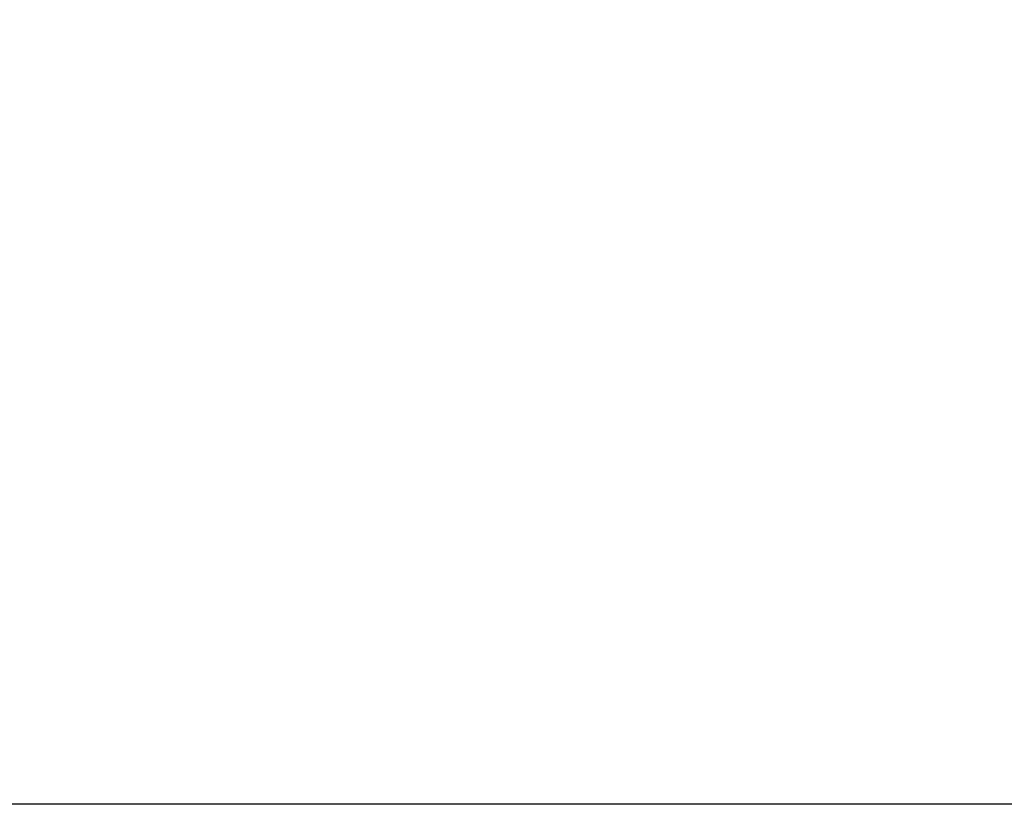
# Model space of a CAD drawing. Header units: millimetres. Extents: x 0 to 841, y 0 to 594.
# Tile 37 of 63: x 289 to 317, y 400 to 422. Entities that reach past the tile are written whole.
import ezdxf
from ezdxf.enums import TextEntityAlignment as Align

# ---------------------------------------------------------------- set-up
doc = ezdxf.new("R2010")
doc.units = ezdxf.units.MM
doc.header["$LTSCALE"] = 46.255
doc.layers.get('0').update_dxf_attribs({"linetype": 'CONTINUOUS'})
doc.styles.get("Standard").update_dxf_attribs({"font": 'txt', "width": 0.6})
doc.dimstyles.new('DIMSTYLE_2', dxfattribs={"dimtxt": 3.5, "dimasz": 3.5, "dimexe": 1.8, "dimexo": 0, "dimgap": 0.875, "dimtad": 1, "dimdec": 0, "dimlfac": 20, "dimdsep": 46, "dimtxsty": 'Standard', "dimblk": '_FILLED', "dimblk1": '_FILLED', "dimblk2": '_FILLED', "dimcen": 0.09, "dimadec": 0, "dimazin": 0, "dimtp": 2, "dimtm": 2, "dimtfac": 1, "dimtdec": 0, "dimtofl": 0, "dimtmove": 0, "dimatfit": 3, "dimldrblk": '_FILLED', "dimfxl": 1, "dimtolj": 1, "dimarcsym": 0})

# ---------------------------------------------------------------- blocks, each defined once
blk = doc.blocks.new('_FILLED')
at = {"color": 0, "linetype": 'ByBlock'}
blk.add_solid([(0, 0), (-1, 0.1671), (-1, -0.1671)], dxfattribs=at)
blk = doc.blocks.new('*D7')
at = {"color": 2, "linetype": 'Continuous'}
for p, q in [((276.428, 531.142), (260.103, 531.142)), ((261.903, 531.142), (261.903, 465.571)), ((261.903, 400), (261.903, 465.571)), ((342.5, 400), (260.103, 400))]:
    blk.add_line(p, q, dxfattribs=at)
at = {"color": 2, "linetype": 'Continuous', "xscale": 3.5, "yscale": 3.5, "zscale": 3.5}
for p, rotation in [((261.903, 531.142), 90), ((261.903, 400), 270)]:
    blk.add_blockref('_FILLED', p, dxfattribs=dict(at, rotation=rotation))
at = {"color": 2, "linetype": 'Continuous', "width": 0.672619}
blk.add_text('2623', height=3.5, rotation=90, dxfattribs=at).set_placement((261.028, 465.571), align=Align.CENTER)

msp = doc.modelspace()

# ---------------------------------------------------------------- dimensions: what is measured, and where the dimension line sits
at = {"color": 2, "linetype": 'Continuous'}
dim = msp.add_linear_dim(base=(261.90268, 400), p1=(276.4279, 531.1421), p2=(342.5, 400), angle=270, dimstyle='DIMSTYLE_2', dxfattribs=at)
dim.commit()
dim.dimension.update_dxf_attribs({"geometry": '*D7', "text_midpoint": (261.90268, 465.23772), "dimtype": 160})

doc.saveas('drawing.dxf')
